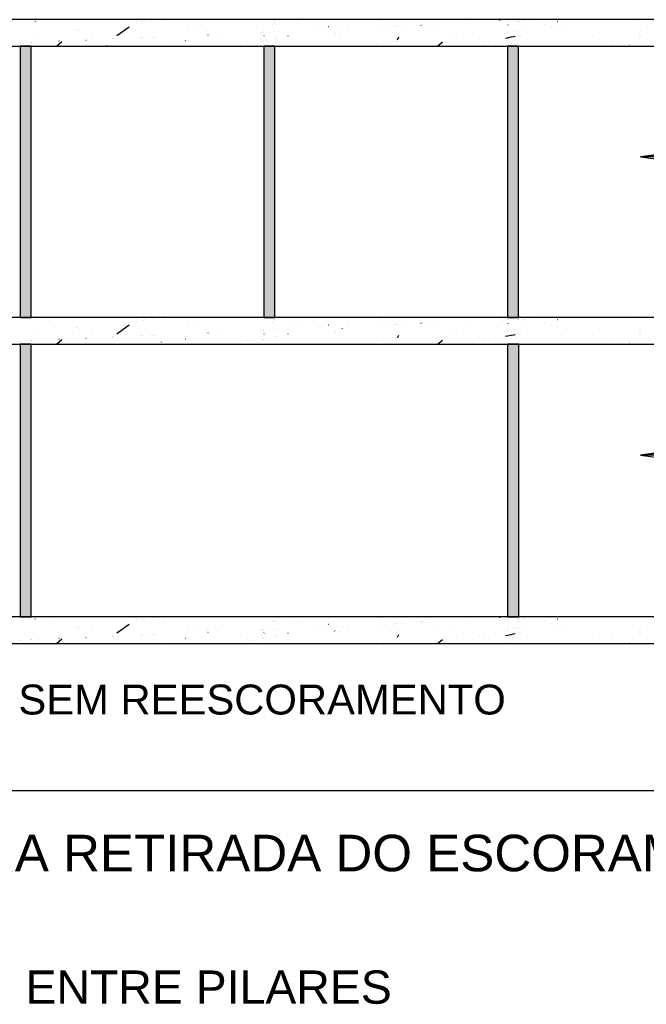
# Model space of a CAD drawing. Header units: millimetres. Extents: x 10 to 1250, y -62 to 528.
# Tile 9 of 193: x 80.86 to 84.64, y -15.65 to -9.73. Entities that reach past the tile are written whole.
import ezdxf

# ---------------------------------------------------------------- set-up
doc = ezdxf.new("R2010")
doc.units = ezdxf.units.MM
doc.header["$LTSCALE"] = 0.05
for name, color, linetype in [('1', 7, 'Continuous'), ('25', 4, 'Continuous'), ('26', 8, 'Continuous'), ('33', 9, 'Continuous'), ('47', 7, 'Continuous')]:
    doc.layers.add(name, color=color, linetype=linetype)
doc.styles.get("Standard").update_dxf_attribs({"font": 'arial.ttf'})

msp = doc.modelspace()

# ---------------------------------------------------------------- linework, layer by layer
at = {"layer": '1', "linetype": 'Continuous'}
msp.add_line((78.143, -14.3673), (90.7102, -14.3673), dxfattribs=at)
for points in [[(90.425, -10.5531), (84.5995, -10.5531), (84.8473, -10.5205), (84.5995, -10.5531), (84.8473, -10.5858)], [(90.425, -12.3482), (84.5995, -12.3482), (84.8473, -12.3155), (84.5995, -12.3482), (84.8473, -12.3808)]]:
    msp.add_lwpolyline(points, dxfattribs=at)
at = {"layer": '25', "linetype": 'Continuous'}
for points in [[(79.7328, -9.8865), (84.9995, -9.8865), (84.9995, -9.7265), (79.7328, -9.7265), (79.7328, -9.8865)], [(79.7328, -11.6815), (84.9995, -11.6815), (84.9995, -11.5215), (79.7328, -11.5215), (79.7328, -11.6815)], [(79.7328, -13.4823), (84.9995, -13.4823), (84.9995, -13.3223), (79.7328, -13.3223), (79.7328, -13.4823)]]:
    msp.add_lwpolyline(points, dxfattribs=at)
at = {"layer": '26', "linetype": 'Continuous'}
for points in [[(80.8661, -11.5215), (80.9328, -11.5215), (80.9328, -9.8865), (80.8661, -9.8865), (80.8661, -11.5215)], [(82.3328, -11.5215), (82.3995, -11.5215), (82.3995, -9.8865), (82.3328, -9.8865), (82.3328, -11.5215)], [(83.7995, -11.5215), (83.8661, -11.5215), (83.8661, -9.8865), (83.7995, -9.8865), (83.7995, -11.5215)], [(80.8673, -13.3223), (80.9339, -13.3223), (80.9339, -11.6815), (80.8673, -11.6815), (80.8673, -13.3223)], [(83.8006, -13.3223), (83.8673, -13.3223), (83.8673, -11.6815), (83.8006, -11.6815), (83.8006, -13.3223)]]:
    msp.add_lwpolyline(points, dxfattribs=at)
at = {"layer": '33', "linetype": 'Continuous'}
for p, q in [((80.9584, -9.7401), (80.9585, -9.7391)), ((81.045, -9.7458), (81.045, -9.7458)), ((81.045, -9.7458), (81.045, -9.7458)), ((81.4494, -9.8234), (81.5221, -9.7703)), ((81.5661, -9.738), (81.5661, -9.738)), ((81.5691, -9.7512), (81.5691, -9.7512)), ((81.5691, -9.7512), (81.5691, -9.7512)), ((81.5995, -9.7445), (81.5995, -9.7445)), ((81.5995, -9.7445), (81.5995, -9.7445)), ((81.6121, -9.7417), (81.6121, -9.7417)), ((81.6121, -9.7417), (81.6121, -9.7417)), ((81.6181, -9.7404), (81.6181, -9.7404)), ((81.6181, -9.7404), (81.6181, -9.7404)), ((81.6661, -9.7297), (81.6661, -9.7297)), ((81.6661, -9.7297), (81.6661, -9.7297)), ((81.7358, -9.735), (81.7358, -9.735)), ((81.7358, -9.735), (81.7358, -9.735)), ((81.8806, -9.7718), (81.8806, -9.7718)), ((82.3872, -9.7559), (82.3872, -9.7559)), ((82.3886, -9.7526), (82.3886, -9.7526)), ((82.3886, -9.7526), (82.3886, -9.7526)), ((82.3995, -9.7384), (82.3995, -9.7384)), ((82.3995, -9.7384), (82.3995, -9.7384)), ((82.3995, -9.7456), (82.3995, -9.7456)), ((82.5111, -9.7457), (82.5111, -9.7457)), ((82.5351, -9.7518), (82.5351, -9.7518)), ((82.7226, -9.7698), (82.7236, -9.7696)), ((83.031, -9.7301), (83.031, -9.7301)), ((83.031, -9.7301), (83.031, -9.7301)), ((83.031, -9.7301), (83.031, -9.7301)), ((83.0406, -9.7728), (83.0406, -9.7728)), ((83.0406, -9.7728), (83.0406, -9.7728)), ((83.0406, -9.7728), (83.0406, -9.7728)), ((83.0661, -9.7717), (83.0661, -9.7717)), ((83.0661, -9.7717), (83.0661, -9.7717)), ((83.0661, -9.7717), (83.0661, -9.7717)), ((83.1148, -9.7696), (83.1148, -9.7696)), ((83.1148, -9.7696), (83.1148, -9.7696)), ((83.1148, -9.7696), (83.1148, -9.7696)), ((83.1275, -9.769), (83.1275, -9.769)), ((83.1275, -9.769), (83.1275, -9.769)), ((83.1275, -9.769), (83.1275, -9.769)), ((83.1328, -9.7688), (83.1328, -9.7688)), ((83.1328, -9.7688), (83.1328, -9.7688)), ((83.1328, -9.7688), (83.1328, -9.7688)), ((83.1595, -9.7676), (83.1595, -9.7676)), ((83.1595, -9.7676), (83.1595, -9.7676)), ((83.1595, -9.7676), (83.1595, -9.7676)), ((83.28, -9.7627), (83.2806, -9.7619)), ((83.2852, -9.756), (83.2852, -9.756)), ((83.2852, -9.756), (83.2852, -9.756)), ((83.2865, -9.7563), (83.2865, -9.7563)), ((83.2865, -9.7563), (83.2865, -9.7563)), ((83.2865, -9.7563), (83.2865, -9.7563)), ((83.3058, -9.7613), (83.3058, -9.7613)), ((83.3058, -9.7613), (83.3058, -9.7613)), ((83.3058, -9.7613), (83.3058, -9.7613)), ((83.573, -9.7496), (83.574, -9.7495)), ((83.7531, -9.7321), (83.7538, -9.7313)), ((83.7668, -9.7411), (83.7668, -9.7411)), ((83.7995, -9.7397), (83.7995, -9.7397)), ((83.8037, -9.7608), (83.8038, -9.7598)), ((83.8618, -9.737), (83.8618, -9.737)), ((83.8631, -9.7369), (83.8631, -9.7369)), ((83.8661, -9.7368), (83.8661, -9.7368)), ((83.8977, -9.7354), (83.8987, -9.7354)), ((83.9001, -9.7353), (83.9001, -9.7353)), ((83.9001, -9.7353), (83.9001, -9.7353)), ((83.9315, -9.7339), (83.9315, -9.7339)), ((83.9315, -9.7339), (83.9315, -9.7339)), ((84.0202, -9.7564), (84.0202, -9.7564)), ((84.0202, -9.7564), (84.0202, -9.7564)), ((84.0202, -9.7564), (84.0202, -9.7564)), ((84.0618, -9.767), (84.0618, -9.767)), ((84.0618, -9.767), (84.0618, -9.767)), ((84.1011, -9.7385), (84.1021, -9.7383)), ((84.1027, -9.7774), (84.1027, -9.7774)), ((84.584, -9.7335), (84.584, -9.7335)), ((84.584, -9.7335), (84.584, -9.7335)), ((80.948, -9.8187), (80.948, -9.8187)), ((80.948, -9.8187), (80.948, -9.8187)), ((81.2042, -9.7862), (81.2042, -9.7862)), ((81.211, -9.7879), (81.211, -9.7879)), ((81.211, -9.7879), (81.211, -9.7879)), ((81.2261, -9.7918), (81.2261, -9.7918)), ((81.3008, -9.8107), (81.3008, -9.8107)), ((81.3008, -9.8107), (81.3008, -9.8107)), ((81.5882, -9.8362), (81.5882, -9.8362)), ((81.5882, -9.8362), (81.5882, -9.8362)), ((81.5882, -9.8362), (81.5882, -9.8362)), ((81.5995, -9.8358), (81.5995, -9.8358)), ((81.5995, -9.8358), (81.5995, -9.8358)), ((81.5995, -9.8358), (81.5995, -9.8358)), ((81.6039, -9.8356), (81.6039, -9.8356)), ((81.6039, -9.8356), (81.6039, -9.8356)), ((81.6039, -9.8356), (81.6039, -9.8356)), ((81.6487, -9.8336), (81.6487, -9.8336)), ((81.6487, -9.8336), (81.6487, -9.8336)), ((81.6487, -9.8336), (81.6487, -9.8336)), ((81.6661, -9.8328), (81.6661, -9.8328)), ((81.6661, -9.8328), (81.6661, -9.8328)), ((81.6661, -9.8328), (81.6661, -9.8328)), ((81.6783, -9.8323), (81.6783, -9.8323)), ((81.6783, -9.8323), (81.6783, -9.8323)), ((81.6783, -9.8323), (81.6783, -9.8323)), ((81.9172, -9.781), (81.9172, -9.781)), ((81.9172, -9.781), (81.9172, -9.781)), ((81.9863, -9.7986), (81.9863, -9.7986)), ((81.9965, -9.8184), (81.9975, -9.8184)), ((82.0546, -9.8159), (82.0546, -9.8159)), ((82.3144, -9.8045), (82.3144, -9.8045)), ((82.3167, -9.815), (82.3167, -9.815)), ((82.3212, -9.8042), (82.3222, -9.8042)), ((82.3328, -9.8016), (82.3328, -9.8016)), ((82.3328, -9.8037), (82.3328, -9.8037)), ((82.3328, -9.8037), (82.3328, -9.8037)), ((82.3328, -9.8253), (82.3328, -9.8253)), ((82.3338, -9.824), (82.3344, -9.8232)), ((82.3679, -9.8022), (82.3679, -9.8022)), ((82.3679, -9.8022), (82.3679, -9.8022)), ((82.3995, -9.8008), (82.3995, -9.8008)), ((82.3995, -9.8008), (82.3995, -9.8008)), ((82.4189, -9.8), (82.4189, -9.8)), ((82.4189, -9.8), (82.4189, -9.8)), ((82.4785, -9.8239), (82.4795, -9.8237)), ((82.6605, -9.7836), (82.6605, -9.7836)), ((82.6802, -9.7886), (82.6802, -9.7886)), ((82.6802, -9.7886), (82.6802, -9.7886)), ((82.7613, -9.8119), (82.7614, -9.8109)), ((82.7617, -9.8092), (82.7617, -9.8092)), ((82.7894, -9.8163), (82.7894, -9.8163)), ((82.8069, -9.7934), (82.8075, -9.7926)), ((82.8387, -9.7817), (82.8397, -9.7816)), ((83.1376, -9.8486), (83.1451, -9.8318)), ((83.3813, -9.7804), (83.3813, -9.7804)), ((83.4763, -9.8045), (83.4763, -9.8045)), ((83.537, -9.8199), (83.537, -9.8199)), ((83.537, -9.8199), (83.537, -9.8199)), ((83.537, -9.8199), (83.537, -9.8199)), ((83.7821, -9.8092), (83.7821, -9.8092)), ((83.7821, -9.8092), (83.7821, -9.8092)), ((83.7821, -9.8092), (83.7821, -9.8092)), ((83.7884, -9.837), (83.7884, -9.837)), ((83.7887, -9.8384), (83.7995, -9.8363)), ((83.7995, -9.7929), (83.7995, -9.7929)), ((83.7995, -9.7929), (83.7995, -9.7929)), ((83.7995, -9.8054), (83.7995, -9.8054)), ((83.7995, -9.8054), (83.7995, -9.8054)), ((83.7995, -9.8054), (83.7995, -9.8054)), ((83.7995, -9.8121), (83.7995, -9.8121)), ((83.7995, -9.8363), (83.8222, -9.8319)), ((83.8222, -9.8319), (83.8365, -9.8291)), ((83.8365, -9.8291), (83.8465, -9.8272)), ((83.8367, -9.7971), (83.8367, -9.7971)), ((83.8367, -9.7971), (83.8367, -9.7971)), ((83.8367, -9.7971), (83.8367, -9.7971)), ((83.8464, -9.795), (83.8464, -9.795)), ((83.8464, -9.795), (83.8464, -9.795)), ((83.8464, -9.795), (83.8464, -9.795)), ((83.8661, -9.7906), (83.8661, -9.7906)), ((83.8661, -9.7906), (83.8661, -9.7906)), ((83.8661, -9.7906), (83.8661, -9.7906)), ((83.8661, -9.8234), (83.8661, -9.8234)), ((83.8809, -9.8205), (83.8809, -9.8205)), ((83.8888, -9.7856), (83.8888, -9.7856)), ((83.8888, -9.7856), (83.8888, -9.7856)), ((83.8888, -9.7856), (83.8888, -9.7856)), ((84.1574, -9.7912), (84.1574, -9.7912)), ((84.3123, -9.8305), (84.3123, -9.8305)), ((84.3123, -9.8305), (84.3123, -9.8305)), ((84.5919, -9.811), (84.5919, -9.811)), ((84.5937, -9.8292), (84.5937, -9.8292)), ((84.5995, -9.801), (84.5995, -9.801)), ((84.5995, -9.8244), (84.5995, -9.8244)), ((80.8661, -9.8678), (80.8661, -9.8678)), ((80.8661, -9.8678), (80.8661, -9.8678)), ((80.8709, -9.8676), (80.8709, -9.8676)), ((80.8709, -9.8676), (80.8709, -9.8676)), ((80.9293, -9.865), (80.9293, -9.865)), ((80.9293, -9.865), (80.9293, -9.865)), ((80.9328, -9.8649), (80.9328, -9.8649)), ((80.9328, -9.8649), (80.9328, -9.8649)), ((80.937, -9.8865), (80.937, -9.8865)), ((80.937, -9.8865), (80.937, -9.8865)), ((80.9377, -9.8646), (80.9377, -9.8646)), ((80.9377, -9.8646), (80.9377, -9.8646)), ((80.9391, -9.8865), (80.9391, -9.8865)), ((80.9391, -9.8865), (80.9391, -9.8865)), ((80.9591, -9.8865), (80.9591, -9.8865)), ((81.0847, -9.8865), (81.1175, -9.8589)), ((81.0999, -9.8553), (81.1009, -9.855)), ((81.1839, -9.8865), (81.1839, -9.8865)), ((81.198, -9.8865), (81.198, -9.8865)), ((81.198, -9.8865), (81.198, -9.8865)), ((81.2622, -9.8505), (81.2632, -9.8504)), ((81.3632, -9.8865), (81.3632, -9.8865)), ((81.3867, -9.8865), (81.3867, -9.8865)), ((81.3876, -9.8852), (81.3882, -9.8844)), ((81.4213, -9.8413), (81.4213, -9.8413)), ((81.4213, -9.8413), (81.4213, -9.8413)), ((81.424, -9.842), (81.424, -9.842)), ((81.4289, -9.8432), (81.4289, -9.8432)), ((81.4289, -9.8432), (81.4289, -9.8432)), ((81.4289, -9.8432), (81.4289, -9.8432)), ((81.4569, -9.8865), (81.4569, -9.8865)), ((81.4569, -9.8865), (81.4569, -9.8865)), ((81.4615, -9.8515), (81.4615, -9.8515)), ((81.4615, -9.8515), (81.4615, -9.8515)), ((81.7158, -9.8865), (81.7158, -9.8865)), ((81.7176, -9.8734), (81.7177, -9.8724)), ((81.8295, -9.8865), (81.8295, -9.8865)), ((81.8363, -9.8865), (81.8363, -9.8865)), ((81.8607, -9.8546), (81.8613, -9.8538)), ((81.9747, -9.8865), (81.9747, -9.8865)), ((82.1964, -9.8865), (82.1964, -9.8865)), ((82.1964, -9.8865), (82.1964, -9.8865)), ((82.1964, -9.8865), (82.1964, -9.8865)), ((82.2316, -9.8865), (82.2316, -9.8865)), ((82.2337, -9.8865), (82.2337, -9.8865)), ((82.2369, -9.8621), (82.2369, -9.8621)), ((82.2551, -9.8668), (82.2551, -9.8668)), ((82.2692, -9.8703), (82.2692, -9.8703)), ((82.2692, -9.8703), (82.2692, -9.8703)), ((82.2692, -9.8703), (82.2692, -9.8703)), ((82.2859, -9.8865), (82.2859, -9.8865)), ((82.2935, -9.8765), (82.2935, -9.8765)), ((82.3222, -9.8392), (82.3222, -9.8392)), ((82.3263, -9.8577), (82.3263, -9.8577)), ((82.3263, -9.8577), (82.3263, -9.8577)), ((82.3263, -9.8577), (82.3263, -9.8577)), ((82.3328, -9.8562), (82.3328, -9.8562)), ((82.3328, -9.8562), (82.3328, -9.8562)), ((82.3328, -9.8562), (82.3328, -9.8562)), ((82.3467, -9.8532), (82.3467, -9.8532)), ((82.3467, -9.8532), (82.3467, -9.8532)), ((82.3467, -9.8532), (82.3467, -9.8532)), ((82.3995, -9.8415), (82.3995, -9.8415)), ((82.3995, -9.8415), (82.3995, -9.8415)), ((82.3995, -9.8415), (82.3995, -9.8415)), ((82.4101, -9.8391), (82.4101, -9.8391)), ((82.4101, -9.8391), (82.4101, -9.8391)), ((82.4101, -9.8391), (82.4101, -9.8391)), ((82.4751, -9.8865), (82.4751, -9.8865)), ((82.4926, -9.8865), (82.4926, -9.8865)), ((82.7355, -9.8865), (82.7355, -9.8865)), ((82.7515, -9.8865), (82.7515, -9.8865)), ((82.7515, -9.8865), (82.7515, -9.8865)), ((82.7515, -9.8865), (82.7515, -9.8865)), ((83.0104, -9.8865), (83.0104, -9.8865)), ((83.0104, -9.8865), (83.0104, -9.8865)), ((83.0104, -9.8865), (83.0104, -9.8865)), ((83.0122, -9.8728), (83.0122, -9.8728)), ((83.0122, -9.8728), (83.0122, -9.8728)), ((83.0122, -9.8728), (83.0122, -9.8728)), ((83.1207, -9.8865), (83.1207, -9.8865)), ((83.1328, -9.8594), (83.1328, -9.8594)), ((83.1851, -9.8865), (83.1851, -9.8865)), ((83.2363, -9.8865), (83.2363, -9.8865)), ((83.2693, -9.8865), (83.2693, -9.8865)), ((83.2693, -9.8865), (83.2693, -9.8865)), ((83.2693, -9.8865), (83.2693, -9.8865)), ((83.3785, -9.8865), (83.4077, -9.862)), ((83.4337, -9.8865), (83.4337, -9.8865)), ((83.4337, -9.8865), (83.4337, -9.8865)), ((83.4337, -9.8865), (83.4337, -9.8865)), ((83.5282, -9.8865), (83.5282, -9.8865)), ((83.5282, -9.8865), (83.5282, -9.8865)), ((83.5282, -9.8865), (83.5282, -9.8865)), ((83.5415, -9.8865), (83.5415, -9.8865)), ((83.6289, -9.8432), (83.6289, -9.8432)), ((83.6289, -9.8432), (83.6289, -9.8432)), ((83.6289, -9.8432), (83.6289, -9.8432)), ((83.6347, -9.8865), (83.6347, -9.8865)), ((83.6616, -9.8515), (83.6616, -9.8515)), ((83.6876, -9.8581), (83.6876, -9.8581)), ((83.7872, -9.8865), (83.7872, -9.8865)), ((83.7872, -9.8865), (83.7872, -9.8865)), ((83.7875, -9.8834), (83.7875, -9.8834)), ((83.7875, -9.8834), (83.7875, -9.8834)), ((83.7876, -9.8386), (83.7887, -9.8384)), ((83.7917, -9.8519), (83.7917, -9.8519)), ((83.7917, -9.8519), (83.7917, -9.8519)), ((84.0461, -9.8865), (84.0461, -9.8865)), ((84.0461, -9.8865), (84.0461, -9.8865)), ((84.0843, -9.8865), (84.0843, -9.8865)), ((84.305, -9.8865), (84.305, -9.8865)), ((84.305, -9.8865), (84.305, -9.8865)), ((84.412, -9.8865), (84.412, -9.8865)), ((84.4242, -9.8589), (84.4242, -9.8589)), ((84.5255, -9.8865), (84.5255, -9.8865)), ((84.5272, -9.885), (84.5272, -9.885)), ((84.5316, -9.8813), (84.5316, -9.8813)), ((84.5328, -9.8803), (84.5328, -9.8803)), ((84.5339, -9.8865), (84.5339, -9.8865)), ((84.5354, -9.8781), (84.5354, -9.8781)), ((84.5639, -9.8865), (84.5639, -9.8865)), ((84.5639, -9.8865), (84.5639, -9.8865)), ((80.9584, -11.5351), (80.9585, -11.5341)), ((81.045, -11.5408), (81.045, -11.5408)), ((81.045, -11.5408), (81.045, -11.5408)), ((81.5661, -11.5331), (81.5661, -11.5331)), ((81.5691, -11.5463), (81.5691, -11.5463)), ((81.5691, -11.5463), (81.5691, -11.5463)), ((81.5995, -11.5395), (81.5995, -11.5395)), ((81.5995, -11.5395), (81.5995, -11.5395)), ((81.6121, -11.5367), (81.6121, -11.5367)), ((81.6121, -11.5367), (81.6121, -11.5367)), ((81.6181, -11.5354), (81.6181, -11.5354)), ((81.6181, -11.5354), (81.6181, -11.5354)), ((81.6661, -11.5247), (81.6661, -11.5247)), ((81.6661, -11.5247), (81.6661, -11.5247)), ((81.7358, -11.53), (81.7358, -11.53)), ((81.7358, -11.53), (81.7358, -11.53)), ((82.3872, -11.5509), (82.3872, -11.5509)), ((82.3886, -11.5477), (82.3886, -11.5477)), ((82.3886, -11.5477), (82.3886, -11.5477)), ((82.3995, -11.5334), (82.3995, -11.5334)), ((82.3995, -11.5334), (82.3995, -11.5334)), ((82.3995, -11.5406), (82.3995, -11.5406)), ((82.5111, -11.5407), (82.5111, -11.5407)), ((82.5351, -11.5468), (82.5351, -11.5468)), ((83.031, -11.5252), (83.031, -11.5252)), ((83.031, -11.5252), (83.031, -11.5252)), ((83.031, -11.5252), (83.031, -11.5252)), ((83.2852, -11.551), (83.2852, -11.551)), ((83.2852, -11.551), (83.2852, -11.551)), ((83.2865, -11.5514), (83.2865, -11.5514)), ((83.2865, -11.5514), (83.2865, -11.5514)), ((83.2865, -11.5514), (83.2865, -11.5514)), ((83.573, -11.5446), (83.574, -11.5446)), ((83.7531, -11.5271), (83.7538, -11.5263)), ((83.7668, -11.5361), (83.7668, -11.5361)), ((83.7995, -11.5347), (83.7995, -11.5347)), ((83.8037, -11.5559), (83.8038, -11.5549)), ((83.8618, -11.532), (83.8618, -11.532)), ((83.8631, -11.5319), (83.8631, -11.5319)), ((83.8661, -11.5318), (83.8661, -11.5318)), ((83.8977, -11.5304), (83.8987, -11.5304)), ((83.9001, -11.5303), (83.9001, -11.5303)), ((83.9001, -11.5303), (83.9001, -11.5303)), ((83.9315, -11.529), (83.9315, -11.529)), ((83.9315, -11.529), (83.9315, -11.529)), ((84.0202, -11.5515), (84.0202, -11.5515)), ((84.0202, -11.5515), (84.0202, -11.5515)), ((84.0202, -11.5515), (84.0202, -11.5515)), ((84.1011, -11.5335), (84.1021, -11.5333)), ((84.584, -11.5285), (84.584, -11.5285)), ((84.584, -11.5285), (84.584, -11.5285)), ((80.948, -11.6138), (80.948, -11.6138)), ((80.948, -11.6138), (80.948, -11.6138)), ((81.2042, -11.5812), (81.2042, -11.5812)), ((81.211, -11.5829), (81.211, -11.5829)), ((81.211, -11.5829), (81.211, -11.5829)), ((81.2261, -11.5868), (81.2261, -11.5868)), ((81.3008, -11.6057), (81.3008, -11.6057)), ((81.3008, -11.6057), (81.3008, -11.6057)), ((81.4494, -11.6184), (81.5221, -11.5653)), ((81.8806, -11.5668), (81.8806, -11.5668)), ((81.9172, -11.5761), (81.9172, -11.5761)), ((81.9172, -11.5761), (81.9172, -11.5761)), ((81.9863, -11.5936), (81.9863, -11.5936)), ((81.9965, -11.6134), (81.9975, -11.6134)), ((82.0546, -11.6109), (82.0546, -11.6109)), ((82.3144, -11.5996), (82.3144, -11.5996)), ((82.3167, -11.6101), (82.3167, -11.6101)), ((82.3212, -11.5993), (82.3222, -11.5992)), ((82.3328, -11.5966), (82.3328, -11.5966)), ((82.3328, -11.5988), (82.3328, -11.5988)), ((82.3328, -11.5988), (82.3328, -11.5988)), ((82.3679, -11.5972), (82.3679, -11.5972)), ((82.3679, -11.5972), (82.3679, -11.5972)), ((82.3995, -11.5958), (82.3995, -11.5958)), ((82.3995, -11.5958), (82.3995, -11.5958)), ((82.4189, -11.595), (82.4189, -11.595)), ((82.4189, -11.595), (82.4189, -11.595)), ((82.6605, -11.5786), (82.6605, -11.5786)), ((82.6802, -11.5836), (82.6802, -11.5836)), ((82.6802, -11.5836), (82.6802, -11.5836)), ((82.7226, -11.5648), (82.7236, -11.5646)), ((82.7613, -11.6069), (82.7614, -11.6059)), ((82.7617, -11.6043), (82.7617, -11.6043)), ((82.7894, -11.6113), (82.7894, -11.6113)), ((82.8069, -11.5884), (82.8075, -11.5876)), ((82.8387, -11.5767), (82.8397, -11.5766)), ((83.0406, -11.5679), (83.0406, -11.5679)), ((83.0406, -11.5679), (83.0406, -11.5679)), ((83.0406, -11.5679), (83.0406, -11.5679)), ((83.0661, -11.5667), (83.0661, -11.5667)), ((83.0661, -11.5667), (83.0661, -11.5667)), ((83.0661, -11.5667), (83.0661, -11.5667)), ((83.1148, -11.5646), (83.1148, -11.5646)), ((83.1148, -11.5646), (83.1148, -11.5646)), ((83.1148, -11.5646), (83.1148, -11.5646)), ((83.1275, -11.5641), (83.1275, -11.5641)), ((83.1275, -11.5641), (83.1275, -11.5641)), ((83.1275, -11.5641), (83.1275, -11.5641)), ((83.1328, -11.5638), (83.1328, -11.5638)), ((83.1328, -11.5638), (83.1328, -11.5638)), ((83.1328, -11.5638), (83.1328, -11.5638)), ((83.1595, -11.5627), (83.1595, -11.5627)), ((83.1595, -11.5627), (83.1595, -11.5627)), ((83.1595, -11.5627), (83.1595, -11.5627)), ((83.28, -11.5578), (83.2806, -11.557)), ((83.3058, -11.5563), (83.3058, -11.5563)), ((83.3058, -11.5563), (83.3058, -11.5563)), ((83.3058, -11.5563), (83.3058, -11.5563)), ((83.3813, -11.5754), (83.3813, -11.5754)), ((83.4763, -11.5995), (83.4763, -11.5995)), ((83.537, -11.6149), (83.537, -11.6149)), ((83.537, -11.6149), (83.537, -11.6149)), ((83.537, -11.6149), (83.537, -11.6149)), ((83.7821, -11.6043), (83.7821, -11.6043)), ((83.7821, -11.6043), (83.7821, -11.6043)), ((83.7821, -11.6043), (83.7821, -11.6043)), ((83.7995, -11.5879), (83.7995, -11.5879)), ((83.7995, -11.5879), (83.7995, -11.5879)), ((83.7995, -11.6004), (83.7995, -11.6004)), ((83.7995, -11.6004), (83.7995, -11.6004)), ((83.7995, -11.6004), (83.7995, -11.6004)), ((83.7995, -11.6071), (83.7995, -11.6071)), ((83.8367, -11.5922), (83.8367, -11.5922)), ((83.8367, -11.5922), (83.8367, -11.5922)), ((83.8367, -11.5922), (83.8367, -11.5922)), ((83.8464, -11.59), (83.8464, -11.59)), ((83.8464, -11.59), (83.8464, -11.59)), ((83.8464, -11.59), (83.8464, -11.59)), ((83.8661, -11.5856), (83.8661, -11.5856)), ((83.8661, -11.5856), (83.8661, -11.5856)), ((83.8661, -11.5856), (83.8661, -11.5856)), ((83.8888, -11.5806), (83.8888, -11.5806)), ((83.8888, -11.5806), (83.8888, -11.5806)), ((83.8888, -11.5806), (83.8888, -11.5806)), ((84.0618, -11.562), (84.0618, -11.562)), ((84.0618, -11.562), (84.0618, -11.562)), ((84.1027, -11.5724), (84.1027, -11.5724)), ((84.1574, -11.5863), (84.1574, -11.5863)), ((84.5919, -11.606), (84.5919, -11.606)), ((84.5995, -11.5961), (84.5995, -11.5961)), ((80.8661, -11.6628), (80.8661, -11.6628)), ((80.8661, -11.6628), (80.8661, -11.6628)), ((80.8709, -11.6626), (80.8709, -11.6626)), ((80.8709, -11.6626), (80.8709, -11.6626)), ((80.9293, -11.66), (80.9293, -11.66)), ((80.9293, -11.66), (80.9293, -11.66)), ((80.9328, -11.6599), (80.9328, -11.6599)), ((80.9328, -11.6599), (80.9328, -11.6599)), ((80.9377, -11.6597), (80.9377, -11.6597)), ((80.9377, -11.6597), (80.9377, -11.6597)), ((81.0847, -11.6815), (81.1175, -11.6539)), ((81.0999, -11.6503), (81.1009, -11.6501)), ((81.2622, -11.6455), (81.2632, -11.6455)), ((81.4213, -11.6363), (81.4213, -11.6363)), ((81.4213, -11.6363), (81.4213, -11.6363)), ((81.424, -11.637), (81.424, -11.637)), ((81.4289, -11.6382), (81.4289, -11.6382)), ((81.4289, -11.6382), (81.4289, -11.6382)), ((81.4289, -11.6382), (81.4289, -11.6382)), ((81.4615, -11.6465), (81.4615, -11.6465)), ((81.4615, -11.6465), (81.4615, -11.6465)), ((81.5882, -11.6313), (81.5882, -11.6313)), ((81.5882, -11.6313), (81.5882, -11.6313)), ((81.5882, -11.6313), (81.5882, -11.6313)), ((81.5995, -11.6308), (81.5995, -11.6308)), ((81.5995, -11.6308), (81.5995, -11.6308)), ((81.5995, -11.6308), (81.5995, -11.6308)), ((81.6039, -11.6306), (81.6039, -11.6306)), ((81.6039, -11.6306), (81.6039, -11.6306)), ((81.6039, -11.6306), (81.6039, -11.6306)), ((81.6487, -11.6286), (81.6487, -11.6286)), ((81.6487, -11.6286), (81.6487, -11.6286)), ((81.6487, -11.6286), (81.6487, -11.6286)), ((81.6661, -11.6279), (81.6661, -11.6279)), ((81.6661, -11.6279), (81.6661, -11.6279)), ((81.6661, -11.6279), (81.6661, -11.6279)), ((81.6783, -11.6273), (81.6783, -11.6273)), ((81.6783, -11.6273), (81.6783, -11.6273)), ((81.6783, -11.6273), (81.6783, -11.6273)), ((81.7176, -11.6684), (81.7177, -11.6674)), ((81.8607, -11.6496), (81.8613, -11.6488)), ((82.2369, -11.6572), (82.2369, -11.6572)), ((82.2551, -11.6618), (82.2551, -11.6618)), ((82.2692, -11.6654), (82.2692, -11.6654)), ((82.2692, -11.6654), (82.2692, -11.6654)), ((82.2692, -11.6654), (82.2692, -11.6654)), ((82.2935, -11.6715), (82.2935, -11.6715)), ((82.3222, -11.6342), (82.3222, -11.6342)), ((82.3263, -11.6527), (82.3263, -11.6527)), ((82.3263, -11.6527), (82.3263, -11.6527)), ((82.3263, -11.6527), (82.3263, -11.6527)), ((82.3328, -11.6203), (82.3328, -11.6203)), ((82.3328, -11.6513), (82.3328, -11.6513)), ((82.3328, -11.6513), (82.3328, -11.6513)), ((82.3328, -11.6513), (82.3328, -11.6513)), ((82.3338, -11.619), (82.3344, -11.6182)), ((82.3467, -11.6482), (82.3467, -11.6482)), ((82.3467, -11.6482), (82.3467, -11.6482)), ((82.3467, -11.6482), (82.3467, -11.6482)), ((82.3995, -11.6365), (82.3995, -11.6365)), ((82.3995, -11.6365), (82.3995, -11.6365)), ((82.3995, -11.6365), (82.3995, -11.6365)), ((82.4101, -11.6341), (82.4101, -11.6341)), ((82.4101, -11.6341), (82.4101, -11.6341)), ((82.4101, -11.6341), (82.4101, -11.6341)), ((82.4785, -11.619), (82.4795, -11.6187)), ((83.0122, -11.6678), (83.0122, -11.6678)), ((83.0122, -11.6678), (83.0122, -11.6678)), ((83.0122, -11.6678), (83.0122, -11.6678)), ((83.1328, -11.6544), (83.1328, -11.6544)), ((83.1376, -11.6436), (83.1451, -11.6269)), ((83.3785, -11.6815), (83.4077, -11.657)), ((83.6289, -11.6382), (83.6289, -11.6382)), ((83.6289, -11.6382), (83.6289, -11.6382)), ((83.6289, -11.6382), (83.6289, -11.6382)), ((83.6616, -11.6465), (83.6616, -11.6465)), ((83.6876, -11.6531), (83.6876, -11.6531)), ((83.7876, -11.6336), (83.7887, -11.6334)), ((83.7884, -11.6321), (83.7884, -11.6321)), ((83.7887, -11.6334), (83.7995, -11.6313)), ((83.7917, -11.6469), (83.7917, -11.6469)), ((83.7917, -11.6469), (83.7917, -11.6469)), ((83.7995, -11.6313), (83.8222, -11.6269)), ((83.8222, -11.6269), (83.8365, -11.6242)), ((83.8365, -11.6242), (83.8465, -11.6222)), ((83.8661, -11.6184), (83.8661, -11.6184)), ((83.8809, -11.6155), (83.8809, -11.6155)), ((84.3123, -11.6256), (84.3123, -11.6256)), ((84.3123, -11.6256), (84.3123, -11.6256)), ((84.4242, -11.6539), (84.4242, -11.6539)), ((84.5354, -11.6731), (84.5354, -11.6731)), ((84.5937, -11.6243), (84.5937, -11.6243)), ((84.5995, -11.6194), (84.5995, -11.6194)), ((80.937, -11.6815), (80.937, -11.6815)), ((80.937, -11.6815), (80.937, -11.6815)), ((80.9391, -11.6815), (80.9391, -11.6815)), ((80.9391, -11.6815), (80.9391, -11.6815)), ((80.9591, -11.6815), (80.9591, -11.6815)), ((81.1839, -11.6815), (81.1839, -11.6815)), ((81.198, -11.6815), (81.198, -11.6815)), ((81.198, -11.6815), (81.198, -11.6815)), ((81.3632, -11.6815), (81.3632, -11.6815)), ((81.3867, -11.6815), (81.3867, -11.6815)), ((81.3876, -11.6802), (81.3882, -11.6794)), ((81.4569, -11.6815), (81.4569, -11.6815)), ((81.4569, -11.6815), (81.4569, -11.6815)), ((81.7158, -11.6815), (81.7158, -11.6815)), ((81.8295, -11.6815), (81.8295, -11.6815)), ((81.8363, -11.6815), (81.8363, -11.6815)), ((81.9747, -11.6815), (81.9747, -11.6815)), ((82.1964, -11.6815), (82.1964, -11.6815)), ((82.1964, -11.6815), (82.1964, -11.6815)), ((82.1964, -11.6815), (82.1964, -11.6815)), ((82.2316, -11.6815), (82.2316, -11.6815)), ((82.2337, -11.6815), (82.2337, -11.6815)), ((82.2859, -11.6815), (82.2859, -11.6815)), ((82.4751, -11.6815), (82.4751, -11.6815)), ((82.4926, -11.6815), (82.4926, -11.6815)), ((82.7355, -11.6815), (82.7355, -11.6815)), ((82.7515, -11.6815), (82.7515, -11.6815)), ((82.7515, -11.6815), (82.7515, -11.6815)), ((82.7515, -11.6815), (82.7515, -11.6815)), ((83.0104, -11.6815), (83.0104, -11.6815)), ((83.0104, -11.6815), (83.0104, -11.6815)), ((83.0104, -11.6815), (83.0104, -11.6815)), ((83.1207, -11.6815), (83.1207, -11.6815)), ((83.1851, -11.6815), (83.1851, -11.6815)), ((83.2363, -11.6815), (83.2363, -11.6815)), ((83.2693, -11.6815), (83.2693, -11.6815)), ((83.2693, -11.6815), (83.2693, -11.6815)), ((83.2693, -11.6815), (83.2693, -11.6815)), ((83.4337, -11.6815), (83.4337, -11.6815)), ((83.4337, -11.6815), (83.4337, -11.6815)), ((83.4337, -11.6815), (83.4337, -11.6815)), ((83.5282, -11.6815), (83.5282, -11.6815)), ((83.5282, -11.6815), (83.5282, -11.6815)), ((83.5282, -11.6815), (83.5282, -11.6815)), ((83.5415, -11.6815), (83.5415, -11.6815)), ((83.6347, -11.6815), (83.6347, -11.6815)), ((83.7872, -11.6815), (83.7872, -11.6815)), ((83.7872, -11.6815), (83.7872, -11.6815)), ((83.7875, -11.6785), (83.7875, -11.6785)), ((83.7875, -11.6785), (83.7875, -11.6785)), ((84.0461, -11.6815), (84.0461, -11.6815)), ((84.0461, -11.6815), (84.0461, -11.6815)), ((84.0843, -11.6815), (84.0843, -11.6815)), ((84.305, -11.6815), (84.305, -11.6815)), ((84.305, -11.6815), (84.305, -11.6815)), ((84.412, -11.6815), (84.412, -11.6815)), ((84.5255, -11.6815), (84.5255, -11.6815)), ((84.5272, -11.6801), (84.5272, -11.6801)), ((84.5316, -11.6763), (84.5316, -11.6763)), ((84.5328, -11.6753), (84.5328, -11.6753)), ((84.5339, -11.6815), (84.5339, -11.6815)), ((84.5639, -11.6815), (84.5639, -11.6815)), ((84.5639, -11.6815), (84.5639, -11.6815)), ((81.6661, -13.3255), (81.6661, -13.3255)), ((81.6661, -13.3255), (81.6661, -13.3255)), ((81.7358, -13.3308), (81.7358, -13.3308)), ((81.7358, -13.3308), (81.7358, -13.3308)), ((83.031, -13.326), (83.031, -13.326)), ((83.031, -13.326), (83.031, -13.326)), ((83.031, -13.326), (83.031, -13.326)), ((83.7531, -13.3279), (83.7538, -13.3271)), ((83.8618, -13.3328), (83.8618, -13.3328)), ((83.8631, -13.3327), (83.8631, -13.3327)), ((83.8661, -13.3326), (83.8661, -13.3326)), ((83.8977, -13.3312), (83.8987, -13.3312)), ((83.9001, -13.3311), (83.9001, -13.3311)), ((83.9001, -13.3311), (83.9001, -13.3311)), ((83.9315, -13.3298), (83.9315, -13.3298)), ((83.9315, -13.3298), (83.9315, -13.3298)), ((84.584, -13.3293), (84.584, -13.3293)), ((84.584, -13.3293), (84.584, -13.3293)), ((80.9584, -13.3359), (80.9585, -13.3349)), ((81.045, -13.3416), (81.045, -13.3416)), ((81.045, -13.3416), (81.045, -13.3416)), ((81.2042, -13.382), (81.2042, -13.382)), ((81.211, -13.3837), (81.211, -13.3837)), ((81.211, -13.3837), (81.211, -13.3837)), ((81.2261, -13.3876), (81.2261, -13.3876)), ((81.4494, -13.4192), (81.5221, -13.3661)), ((81.5661, -13.3339), (81.5661, -13.3339)), ((81.5691, -13.3471), (81.5691, -13.3471)), ((81.5691, -13.3471), (81.5691, -13.3471)), ((81.5995, -13.3403), (81.5995, -13.3403)), ((81.5995, -13.3403), (81.5995, -13.3403)), ((81.6121, -13.3375), (81.6121, -13.3375)), ((81.6121, -13.3375), (81.6121, -13.3375)), ((81.6181, -13.3362), (81.6181, -13.3362)), ((81.6181, -13.3362), (81.6181, -13.3362)), ((81.8806, -13.3676), (81.8806, -13.3676)), ((81.9172, -13.3769), (81.9172, -13.3769)), ((81.9172, -13.3769), (81.9172, -13.3769)), ((82.3872, -13.3517), (82.3872, -13.3517)), ((82.3886, -13.3485), (82.3886, -13.3485)), ((82.3886, -13.3485), (82.3886, -13.3485)), ((82.3995, -13.3342), (82.3995, -13.3342)), ((82.3995, -13.3342), (82.3995, -13.3342)), ((82.3995, -13.3414), (82.3995, -13.3414)), ((82.5111, -13.3415), (82.5111, -13.3415)), ((82.5351, -13.3476), (82.5351, -13.3476)), ((82.6605, -13.3794), (82.6605, -13.3794)), ((82.6802, -13.3844), (82.6802, -13.3844)), ((82.6802, -13.3844), (82.6802, -13.3844)), ((82.7226, -13.3656), (82.7236, -13.3654)), ((82.8069, -13.3892), (82.8075, -13.3884)), ((82.8387, -13.3775), (82.8397, -13.3774)), ((83.0406, -13.3687), (83.0406, -13.3687)), ((83.0406, -13.3687), (83.0406, -13.3687)), ((83.0406, -13.3687), (83.0406, -13.3687)), ((83.0661, -13.3675), (83.0661, -13.3675)), ((83.0661, -13.3675), (83.0661, -13.3675)), ((83.0661, -13.3675), (83.0661, -13.3675)), ((83.1148, -13.3654), (83.1148, -13.3654)), ((83.1148, -13.3654), (83.1148, -13.3654)), ((83.1148, -13.3654), (83.1148, -13.3654)), ((83.1275, -13.3649), (83.1275, -13.3649)), ((83.1275, -13.3649), (83.1275, -13.3649)), ((83.1275, -13.3649), (83.1275, -13.3649)), ((83.1328, -13.3646), (83.1328, -13.3646)), ((83.1328, -13.3646), (83.1328, -13.3646)), ((83.1328, -13.3646), (83.1328, -13.3646)), ((83.1595, -13.3635), (83.1595, -13.3635)), ((83.1595, -13.3635), (83.1595, -13.3635)), ((83.1595, -13.3635), (83.1595, -13.3635)), ((83.28, -13.3586), (83.2806, -13.3578)), ((83.2852, -13.3518), (83.2852, -13.3518)), ((83.2852, -13.3518), (83.2852, -13.3518)), ((83.2865, -13.3522), (83.2865, -13.3522)), ((83.2865, -13.3522), (83.2865, -13.3522)), ((83.2865, -13.3522), (83.2865, -13.3522)), ((83.3058, -13.3571), (83.3058, -13.3571)), ((83.3058, -13.3571), (83.3058, -13.3571)), ((83.3058, -13.3571), (83.3058, -13.3571)), ((83.3813, -13.3762), (83.3813, -13.3762)), ((83.573, -13.3454), (83.574, -13.3454)), ((83.7668, -13.3369), (83.7668, -13.3369)), ((83.7995, -13.3355), (83.7995, -13.3355)), ((83.7995, -13.3887), (83.7995, -13.3887)), ((83.7995, -13.3887), (83.7995, -13.3887)), ((83.8037, -13.3567), (83.8038, -13.3557)), ((83.8367, -13.393), (83.8367, -13.393)), ((83.8367, -13.393), (83.8367, -13.393)), ((83.8367, -13.393), (83.8367, -13.393)), ((83.8464, -13.3908), (83.8464, -13.3908)), ((83.8464, -13.3908), (83.8464, -13.3908)), ((83.8464, -13.3908), (83.8464, -13.3908)), ((83.8661, -13.3864), (83.8661, -13.3864)), ((83.8661, -13.3864), (83.8661, -13.3864)), ((83.8661, -13.3864), (83.8661, -13.3864)), ((83.8888, -13.3814), (83.8888, -13.3814)), ((83.8888, -13.3814), (83.8888, -13.3814)), ((83.8888, -13.3814), (83.8888, -13.3814)), ((84.0202, -13.3523), (84.0202, -13.3523)), ((84.0202, -13.3523), (84.0202, -13.3523)), ((84.0202, -13.3523), (84.0202, -13.3523)), ((84.0618, -13.3628), (84.0618, -13.3628)), ((84.0618, -13.3628), (84.0618, -13.3628)), ((84.1011, -13.3343), (84.1021, -13.3341)), ((84.1027, -13.3732), (84.1027, -13.3732)), ((84.1574, -13.3871), (84.1574, -13.3871)), ((80.948, -13.4146), (80.948, -13.4146)), ((80.948, -13.4146), (80.948, -13.4146)), ((81.0999, -13.4511), (81.1009, -13.4509)), ((81.2622, -13.4463), (81.2632, -13.4463)), ((81.3008, -13.4065), (81.3008, -13.4065)), ((81.3008, -13.4065), (81.3008, -13.4065)), ((81.4213, -13.4371), (81.4213, -13.4371)), ((81.4213, -13.4371), (81.4213, -13.4371)), ((81.424, -13.4378), (81.424, -13.4378)), ((81.4289, -13.439), (81.4289, -13.439)), ((81.4289, -13.439), (81.4289, -13.439)), ((81.4289, -13.439), (81.4289, -13.439)), ((81.4615, -13.4473), (81.4615, -13.4473)), ((81.4615, -13.4473), (81.4615, -13.4473)), ((81.5882, -13.4321), (81.5882, -13.4321)), ((81.5882, -13.4321), (81.5882, -13.4321)), ((81.5882, -13.4321), (81.5882, -13.4321)), ((81.5995, -13.4316), (81.5995, -13.4316)), ((81.5995, -13.4316), (81.5995, -13.4316)), ((81.5995, -13.4316), (81.5995, -13.4316)), ((81.6039, -13.4314), (81.6039, -13.4314)), ((81.6039, -13.4314), (81.6039, -13.4314)), ((81.6039, -13.4314), (81.6039, -13.4314)), ((81.6487, -13.4294), (81.6487, -13.4294)), ((81.6487, -13.4294), (81.6487, -13.4294)), ((81.6487, -13.4294), (81.6487, -13.4294)), ((81.6661, -13.4287), (81.6661, -13.4287)), ((81.6661, -13.4287), (81.6661, -13.4287)), ((81.6661, -13.4287), (81.6661, -13.4287)), ((81.6783, -13.4281), (81.6783, -13.4281)), ((81.6783, -13.4281), (81.6783, -13.4281)), ((81.6783, -13.4281), (81.6783, -13.4281)), ((81.8607, -13.4504), (81.8613, -13.4496)), ((81.9863, -13.3944), (81.9863, -13.3944)), ((81.9965, -13.4142), (81.9975, -13.4142)), ((82.0546, -13.4117), (82.0546, -13.4117)), ((82.3144, -13.4004), (82.3144, -13.4004)), ((82.3167, -13.4109), (82.3167, -13.4109)), ((82.3212, -13.4001), (82.3222, -13.4)), ((82.3222, -13.435), (82.3222, -13.435)), ((82.3328, -13.3974), (82.3328, -13.3974)), ((82.3328, -13.3996), (82.3328, -13.3996)), ((82.3328, -13.3996), (82.3328, -13.3996)), ((82.3328, -13.4211), (82.3328, -13.4211)), ((82.3328, -13.4521), (82.3328, -13.4521)), ((82.3328, -13.4521), (82.3328, -13.4521)), ((82.3328, -13.4521), (82.3328, -13.4521)), ((82.3338, -13.4198), (82.3344, -13.419)), ((82.3467, -13.449), (82.3467, -13.449)), ((82.3467, -13.449), (82.3467, -13.449)), ((82.3467, -13.449), (82.3467, -13.449)), ((82.3679, -13.398), (82.3679, -13.398)), ((82.3679, -13.398), (82.3679, -13.398)), ((82.3995, -13.3966), (82.3995, -13.3966)), ((82.3995, -13.3966), (82.3995, -13.3966)), ((82.3995, -13.4373), (82.3995, -13.4373)), ((82.3995, -13.4373), (82.3995, -13.4373)), ((82.3995, -13.4373), (82.3995, -13.4373)), ((82.4101, -13.4349), (82.4101, -13.4349)), ((82.4101, -13.4349), (82.4101, -13.4349)), ((82.4101, -13.4349), (82.4101, -13.4349)), ((82.4189, -13.3958), (82.4189, -13.3958)), ((82.4189, -13.3958), (82.4189, -13.3958)), ((82.4785, -13.4198), (82.4795, -13.4195)), ((82.7613, -13.4077), (82.7614, -13.4067)), ((82.7617, -13.4051), (82.7617, -13.4051)), ((82.7894, -13.4121), (82.7894, -13.4121)), ((83.1376, -13.4444), (83.1451, -13.4277)), ((83.4763, -13.4003), (83.4763, -13.4003)), ((83.537, -13.4157), (83.537, -13.4157)), ((83.537, -13.4157), (83.537, -13.4157)), ((83.537, -13.4157), (83.537, -13.4157)), ((83.6289, -13.439), (83.6289, -13.439)), ((83.6289, -13.439), (83.6289, -13.439)), ((83.6289, -13.439), (83.6289, -13.439)), ((83.6616, -13.4473), (83.6616, -13.4473)), ((83.7821, -13.4051), (83.7821, -13.4051)), ((83.7821, -13.4051), (83.7821, -13.4051)), ((83.7821, -13.4051), (83.7821, -13.4051)), ((83.7876, -13.4344), (83.7887, -13.4342)), ((83.7884, -13.4329), (83.7884, -13.4329)), ((83.7887, -13.4342), (83.7995, -13.4321)), ((83.7917, -13.4477), (83.7917, -13.4477)), ((83.7917, -13.4477), (83.7917, -13.4477)), ((83.7995, -13.4012), (83.7995, -13.4012)), ((83.7995, -13.4012), (83.7995, -13.4012)), ((83.7995, -13.4012), (83.7995, -13.4012)), ((83.7995, -13.4079), (83.7995, -13.4079)), ((83.7995, -13.4321), (83.8222, -13.4277)), ((83.8222, -13.4277), (83.8365, -13.425)), ((83.8365, -13.425), (83.8465, -13.423)), ((83.8661, -13.4192), (83.8661, -13.4192)), ((83.8809, -13.4163), (83.8809, -13.4163)), ((84.3123, -13.4264), (84.3123, -13.4264)), ((84.3123, -13.4264), (84.3123, -13.4264)), ((84.5919, -13.4068), (84.5919, -13.4068)), ((84.5937, -13.4251), (84.5937, -13.4251)), ((84.5995, -13.3969), (84.5995, -13.3969)), ((84.5995, -13.4202), (84.5995, -13.4202)), ((80.8661, -13.4636), (80.8661, -13.4636)), ((80.8661, -13.4636), (80.8661, -13.4636)), ((80.8709, -13.4634), (80.8709, -13.4634)), ((80.8709, -13.4634), (80.8709, -13.4634)), ((80.9293, -13.4608), (80.9293, -13.4608)), ((80.9293, -13.4608), (80.9293, -13.4608)), ((80.9328, -13.4607), (80.9328, -13.4607)), ((80.9328, -13.4607), (80.9328, -13.4607)), ((80.937, -13.4823), (80.937, -13.4823)), ((80.937, -13.4823), (80.937, -13.4823)), ((80.9377, -13.4605), (80.9377, -13.4605)), ((80.9377, -13.4605), (80.9377, -13.4605)), ((80.9391, -13.4823), (80.9391, -13.4823)), ((80.9391, -13.4823), (80.9391, -13.4823)), ((80.9591, -13.4823), (80.9591, -13.4823)), ((81.0847, -13.4823), (81.1175, -13.4547)), ((81.1839, -13.4823), (81.1839, -13.4823)), ((81.198, -13.4823), (81.198, -13.4823)), ((81.198, -13.4823), (81.198, -13.4823)), ((81.3632, -13.4823), (81.3632, -13.4823)), ((81.3867, -13.4823), (81.3867, -13.4823)), ((81.3876, -13.481), (81.3882, -13.4802)), ((81.4569, -13.4823), (81.4569, -13.4823)), ((81.4569, -13.4823), (81.4569, -13.4823)), ((81.7158, -13.4823), (81.7158, -13.4823)), ((81.7176, -13.4692), (81.7177, -13.4682)), ((81.8295, -13.4823), (81.8295, -13.4823)), ((81.8363, -13.4823), (81.8363, -13.4823)), ((81.9747, -13.4823), (81.9747, -13.4823)), ((82.1964, -13.4823), (82.1964, -13.4823)), ((82.1964, -13.4823), (82.1964, -13.4823)), ((82.1964, -13.4823), (82.1964, -13.4823)), ((82.2316, -13.4823), (82.2316, -13.4823)), ((82.2337, -13.4823), (82.2337, -13.4823)), ((82.2369, -13.458), (82.2369, -13.458)), ((82.2551, -13.4626), (82.2551, -13.4626)), ((82.2692, -13.4662), (82.2692, -13.4662)), ((82.2692, -13.4662), (82.2692, -13.4662)), ((82.2692, -13.4662), (82.2692, -13.4662)), ((82.2859, -13.4823), (82.2859, -13.4823)), ((82.2935, -13.4723), (82.2935, -13.4723)), ((82.3263, -13.4535), (82.3263, -13.4535)), ((82.3263, -13.4535), (82.3263, -13.4535)), ((82.3263, -13.4535), (82.3263, -13.4535)), ((82.4751, -13.4823), (82.4751, -13.4823)), ((82.4926, -13.4823), (82.4926, -13.4823)), ((82.7355, -13.4823), (82.7355, -13.4823)), ((82.7515, -13.4823), (82.7515, -13.4823)), ((82.7515, -13.4823), (82.7515, -13.4823)), ((82.7515, -13.4823), (82.7515, -13.4823)), ((83.0104, -13.4823), (83.0104, -13.4823)), ((83.0104, -13.4823), (83.0104, -13.4823)), ((83.0104, -13.4823), (83.0104, -13.4823)), ((83.0122, -13.4686), (83.0122, -13.4686)), ((83.0122, -13.4686), (83.0122, -13.4686)), ((83.0122, -13.4686), (83.0122, -13.4686)), ((83.1207, -13.4823), (83.1207, -13.4823)), ((83.1328, -13.4552), (83.1328, -13.4552)), ((83.1851, -13.4823), (83.1851, -13.4823)), ((83.2363, -13.4823), (83.2363, -13.4823)), ((83.2693, -13.4823), (83.2693, -13.4823)), ((83.2693, -13.4823), (83.2693, -13.4823)), ((83.2693, -13.4823), (83.2693, -13.4823)), ((83.3785, -13.4823), (83.4077, -13.4578)), ((83.4337, -13.4823), (83.4337, -13.4823)), ((83.4337, -13.4823), (83.4337, -13.4823)), ((83.4337, -13.4823), (83.4337, -13.4823)), ((83.5282, -13.4823), (83.5282, -13.4823)), ((83.5282, -13.4823), (83.5282, -13.4823)), ((83.5282, -13.4823), (83.5282, -13.4823)), ((83.5415, -13.4823), (83.5415, -13.4823)), ((83.6347, -13.4823), (83.6347, -13.4823)), ((83.6876, -13.4539), (83.6876, -13.4539)), ((83.7872, -13.4823), (83.7872, -13.4823)), ((83.7872, -13.4823), (83.7872, -13.4823)), ((83.7875, -13.4793), (83.7875, -13.4793)), ((83.7875, -13.4793), (83.7875, -13.4793)), ((84.0461, -13.4823), (84.0461, -13.4823)), ((84.0461, -13.4823), (84.0461, -13.4823)), ((84.0843, -13.4823), (84.0843, -13.4823)), ((84.305, -13.4823), (84.305, -13.4823)), ((84.305, -13.4823), (84.305, -13.4823)), ((84.412, -13.4823), (84.412, -13.4823)), ((84.4242, -13.4547), (84.4242, -13.4547)), ((84.5255, -13.4823), (84.5255, -13.4823)), ((84.5272, -13.4809), (84.5272, -13.4809)), ((84.5316, -13.4771), (84.5316, -13.4771)), ((84.5328, -13.4761), (84.5328, -13.4761)), ((84.5339, -13.4823), (84.5339, -13.4823)), ((84.5354, -13.4739), (84.5354, -13.4739)), ((84.5639, -13.4823), (84.5639, -13.4823)), ((84.5639, -13.4823), (84.5639, -13.4823))]:
    msp.add_line(p, q, dxfattribs=at)
at = {"layer": '47', "linetype": 'Continuous'}
for points in [[(80.8661, -11.5215), (80.9328, -11.5215), (80.9328, -9.8865)], [(80.8661, -11.5215), (80.9328, -9.8865), (80.8661, -9.8865)], [(80.8661, -11.5215), (80.8661, -9.8865), (80.8661, -11.5215)], [(82.3328, -11.5215), (82.3995, -11.5215), (82.3995, -9.8865)], [(82.3328, -11.5215), (82.3995, -9.8865), (82.3328, -9.8865)], [(82.3328, -11.5215), (82.3328, -9.8865), (82.3328, -11.5215)], [(83.7995, -11.5215), (83.8661, -11.5215), (83.8661, -9.8865)], [(83.7995, -11.5215), (83.8661, -9.8865), (83.7995, -9.8865)], [(83.7995, -11.5215), (83.7995, -9.8865), (83.7995, -11.5215)], [(80.8673, -13.3223), (80.9339, -13.3223), (80.9339, -11.6815)], [(80.8673, -13.3223), (80.9339, -11.6815), (80.8673, -11.6815)], [(80.8673, -13.3223), (80.8673, -11.6815), (80.8673, -13.3223)], [(83.8006, -13.3223), (83.8673, -13.3223), (83.8673, -11.6815)], [(83.8006, -13.3223), (83.8673, -11.6815), (83.8006, -11.6815)], [(83.8006, -13.3223), (83.8006, -11.6815), (83.8006, -13.3223)]]:
    msp.add_solid(points, dxfattribs=at)

# ---------------------------------------------------------------- texts
at = {"layer": '1', "linetype": 'Continuous'}
for s, height, p in [('SEM REESCORAMENTO', 0.18, (80.856, -13.9099)), ('VÃOS ENTRE PILARES', 0.2, (80.045, -15.6507))]:
    msp.add_text(s, height=height, dxfattribs=at).set_placement(p)
at = {"layer": '47', "linetype": 'Continuous'}
msp.add_text('SEQUÊNCIA PARA RETIRADA DO ESCORAMENTO (LAJES E VIGAS):', height=0.22, dxfattribs=at).set_placement((78.3076, -14.8537))

doc.saveas('drawing.dxf')
